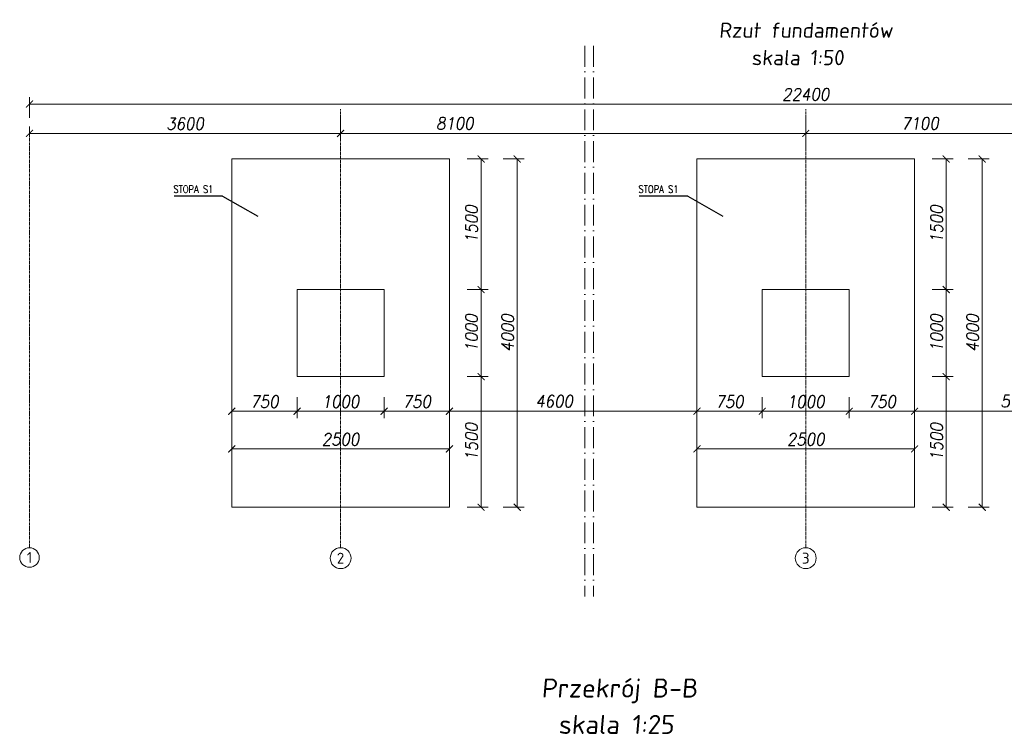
# Model space of a CAD drawing. Header units: millimetres. Extents: x 1495 to 2068, y -230 to 151.
# Tile 4 of 9: x 1495 to 1721, y -13 to 151. Entities that reach past the tile are written whole.
import ezdxf

# ---------------------------------------------------------------- set-up
doc = ezdxf.new("R2010")
doc.units = ezdxf.units.MM
doc.header["$PDMODE"] = 65
doc.linetypes.add('ACAD_ISO10W100', pattern=[18, 12, -3, 0, -3])
doc.linetypes.add('CENTER', pattern=[50.8, 31.75, -6.35, 6.35, -6.35])
doc.layers.add('BK_0.50', color=3, linetype='Continuous', lineweight=50)
doc.layers.add('BK_Beton', color=2, linetype='Continuous', lineweight=15)
for name, color, linetype in [('TB_CIENKA', 5, 'Continuous'), ('xxOś B_rysunek_Widok ogólny_Dimension_', 7, 'Continuous'), ('xxOś B_rysunek_Widok ogólny_Representor_', 7, 'Continuous')]:
    doc.layers.add(name, color=color, linetype=linetype)
doc.styles.add('RBCS_opis', font='isocpeur.ttf', dxfattribs={"oblique": 5, "height": 3.5})
doc.styles.add('RBCS_opis1', font='isocpeur.ttf', dxfattribs={"oblique": 5, "height": 5})
doc.styles.add('ROMAND', font='romand.shx', dxfattribs={"width": 0.9, "oblique": 10})
doc.dimstyles.new('mosstowy 1-100', dxfattribs={"dimscale": 20, "dimtxt": 7, "dimasz": 4, "dimexe": 4, "dimexo": 4, "dimgap": 2, "dimtad": 1, "dimdec": 0, "dimtxsty": 'ROMAND', "dimblk": 'ARCHTICK', "dimcen": 4, "dimclrd": 4, "dimclre": 4, "dimclrt": 256, "dimadec": 0, "dimazin": 0, "dimtfac": 1, "dimtdec": 0, "dimtmove": 1, "dimatfit": 3, "dimfxl": 8, "dimfxlon": 1, "dimtfillclr": 256, "dimlwd": 9, "dimlwe": 9, "dimarcsym": 0})

# ---------------------------------------------------------------- blocks, each defined once
blk = doc.blocks.new('_ArchTick')
at = {"layer": 'BK_0.50', "color": 0, "const_width": 0.15}
blk.add_lwpolyline([(-0.5, -0.5), (0.5, 0.5)], dxfattribs=at)
blk = doc.blocks.new('*D36')
at = {"layer": 'BK_Beton', "color": 8, "lineweight": 9, "ltscale": 0.02, "transparency": 16777216}
for p, q in [((1496.8, 125.19), (1496.8, 126.79)), ((1568.3, 128.39), (1568.3, 123.59)), ((1496.8, 125.19), (1568.3, 125.19))]:
    blk.add_line(p, q, dxfattribs=at)
at = {"layer": 'Defpoints', "color": 0, "ltscale": 0.02, "transparency": 16777216}
for p in [(1568.3, 130.74), (1496.8, 125.19), (1568.3, 125.19)]:
    blk.add_point(p, dxfattribs=at)
at = {"layer": 'BK_Beton', "color": 8, "lineweight": 9, "ltscale": 0.02, "transparency": 16777216, "xscale": 1.600000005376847, "yscale": 1.600000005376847, "zscale": 1.600000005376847, "rotation": 180}
blk.add_blockref('_ArchTick', (1496.8, 125.19), dxfattribs=at)
at = {"layer": 'BK_Beton', "color": 8, "lineweight": 9, "ltscale": 0.02, "transparency": 16777216, "xscale": 1.600000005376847, "yscale": 1.600000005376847, "zscale": 1.600000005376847}
blk.add_blockref('_ArchTick', (1568.3, 125.19), dxfattribs=at)
at = {"layer": 'BK_Beton', "color": 1, "ltscale": 0.02, "transparency": 16777216, "insert": (1532.55, 127.39), "char_height": 2.8, "attachment_point": 5, "style": 'ROMAND'}
blk.add_mtext('3600', dxfattribs=at)
blk = doc.blocks.new('*D37')
at = {"layer": 'BK_Beton', "color": 8, "lineweight": 9, "ltscale": 0.02, "transparency": 16777216}
for p, q in [((1568.3, 128.39), (1568.3, 123.59)), ((1675.19, 121.99), (1675.19, 126.79)), ((1568.3, 125.19), (1675.19, 125.19))]:
    blk.add_line(p, q, dxfattribs=at)
at = {"layer": 'Defpoints', "color": 0, "ltscale": 0.02, "transparency": 16777216}
for p in [(1568.3, 130.74), (1675.19, 125.19), (1675.19, 119.31)]:
    blk.add_point(p, dxfattribs=at)
at = {"layer": 'BK_Beton', "color": 8, "lineweight": 9, "ltscale": 0.02, "transparency": 16777216, "xscale": 1.600000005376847, "yscale": 1.600000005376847, "zscale": 1.600000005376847, "rotation": 180}
blk.add_blockref('_ArchTick', (1568.3, 125.19), dxfattribs=at)
at = {"layer": 'BK_Beton', "color": 8, "lineweight": 9, "ltscale": 0.02, "transparency": 16777216, "xscale": 1.600000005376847, "yscale": 1.600000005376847, "zscale": 1.600000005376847}
blk.add_blockref('_ArchTick', (1675.19, 125.19), dxfattribs=at)
at = {"layer": 'BK_Beton', "color": 1, "ltscale": 0.02, "transparency": 16777216, "insert": (1594.56, 127.48), "char_height": 2.8, "attachment_point": 5, "style": 'ROMAND'}
blk.add_mtext('8100', dxfattribs=at)
blk = doc.blocks.new('*D38')
at = {"layer": 'BK_Beton', "color": 8, "lineweight": 9, "ltscale": 0.02, "transparency": 16777216}
for p, q in [((1496.8, 128.73), (1496.8, 133.53)), ((1853.58, 131.93), (1853.58, 133.53)), ((1496.8, 131.93), (1853.58, 131.93))]:
    blk.add_line(p, q, dxfattribs=at)
at = {"layer": 'Defpoints', "color": 0, "ltscale": 0.02, "transparency": 16777216}
for p in [(1853.58, 131.93), (1853.58, 130.74), (1496.8, 125.19)]:
    blk.add_point(p, dxfattribs=at)
at = {"layer": 'BK_Beton', "color": 8, "lineweight": 9, "ltscale": 0.02, "transparency": 16777216, "xscale": 1.600000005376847, "yscale": 1.600000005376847, "zscale": 1.600000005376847, "rotation": 180}
blk.add_blockref('_ArchTick', (1496.8, 131.93), dxfattribs=at)
at = {"layer": 'BK_Beton', "color": 8, "lineweight": 9, "ltscale": 0.02, "transparency": 16777216, "xscale": 1.600000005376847, "yscale": 1.600000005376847, "zscale": 1.600000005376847}
blk.add_blockref('_ArchTick', (1853.58, 131.93), dxfattribs=at)
at = {"layer": 'BK_Beton', "color": 1, "ltscale": 0.02, "transparency": 16777216, "insert": (1675.19, 134.13), "char_height": 2.8, "attachment_point": 5, "style": 'ROMAND'}
blk.add_mtext('22400', dxfattribs=at)
blk = doc.blocks.new('*D39')
at = {"layer": 'BK_Beton', "color": 8, "lineweight": 9, "ltscale": 0.02, "transparency": 16777216}
for p, q in [((1558.3, 64.56), (1558.3, 59.76)), ((1543.3, 58.16), (1543.3, 62.96)), ((1543.3, 61.36), (1558.3, 61.36))]:
    blk.add_line(p, q, dxfattribs=at)
at = {"layer": 'Defpoints', "color": 0, "ltscale": 0.02, "transparency": 16777216}
for p in [(1558.3, 69.31), (1558.3, 61.36), (1543.3, 39.31)]:
    blk.add_point(p, dxfattribs=at)
at = {"layer": 'BK_Beton', "color": 8, "lineweight": 9, "ltscale": 0.02, "transparency": 16777216, "xscale": 1.600000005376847, "yscale": 1.600000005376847, "zscale": 1.600000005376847, "rotation": 180}
blk.add_blockref('_ArchTick', (1543.3, 61.36), dxfattribs=at)
at = {"layer": 'BK_Beton', "color": 8, "lineweight": 9, "ltscale": 0.02, "transparency": 16777216, "xscale": 1.600000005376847, "yscale": 1.600000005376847, "zscale": 1.600000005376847}
blk.add_blockref('_ArchTick', (1558.3, 61.36), dxfattribs=at)
at = {"layer": 'BK_Beton', "color": 1, "ltscale": 0.02, "transparency": 16777216, "insert": (1550.8, 63.56), "char_height": 2.8, "attachment_point": 5, "style": 'ROMAND'}
blk.add_mtext('750', dxfattribs=at)
blk = doc.blocks.new('*D40')
at = {"layer": 'BK_Beton', "color": 8, "lineweight": 9, "ltscale": 0.02, "transparency": 16777216}
for p, q in [((1558.3, 64.56), (1558.3, 59.76)), ((1578.3, 64.56), (1578.3, 59.76)), ((1558.3, 61.36), (1578.3, 61.36))]:
    blk.add_line(p, q, dxfattribs=at)
at = {"layer": 'Defpoints', "color": 0, "ltscale": 0.02, "transparency": 16777216}
for p in [(1558.3, 69.31), (1578.3, 69.31), (1578.3, 61.36)]:
    blk.add_point(p, dxfattribs=at)
at = {"layer": 'BK_Beton', "color": 8, "lineweight": 9, "ltscale": 0.02, "transparency": 16777216, "xscale": 1.600000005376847, "yscale": 1.600000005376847, "zscale": 1.600000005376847, "rotation": 180}
blk.add_blockref('_ArchTick', (1558.3, 61.36), dxfattribs=at)
at = {"layer": 'BK_Beton', "color": 8, "lineweight": 9, "ltscale": 0.02, "transparency": 16777216, "xscale": 1.600000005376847, "yscale": 1.600000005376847, "zscale": 1.600000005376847}
blk.add_blockref('_ArchTick', (1578.3, 61.36), dxfattribs=at)
at = {"layer": 'BK_Beton', "color": 1, "ltscale": 0.02, "transparency": 16777216, "insert": (1568.3, 63.56), "char_height": 2.8, "attachment_point": 5, "style": 'ROMAND'}
blk.add_mtext('1000', dxfattribs=at)
blk = doc.blocks.new('*D41')
at = {"layer": 'BK_Beton', "color": 8, "lineweight": 9, "ltscale": 0.02, "transparency": 16777216}
for p, q in [((1578.3, 64.56), (1578.3, 59.76)), ((1578.3, 61.36), (1593.3, 61.36)), ((1593.3, 58.16), (1593.3, 62.96))]:
    blk.add_line(p, q, dxfattribs=at)
at = {"layer": 'Defpoints', "color": 0, "ltscale": 0.02, "transparency": 16777216}
for p in [(1578.3, 69.31), (1593.3, 61.36), (1593.3, 39.31)]:
    blk.add_point(p, dxfattribs=at)
at = {"layer": 'BK_Beton', "color": 8, "lineweight": 9, "ltscale": 0.02, "transparency": 16777216, "xscale": 1.600000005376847, "yscale": 1.600000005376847, "zscale": 1.600000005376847, "rotation": 180}
blk.add_blockref('_ArchTick', (1578.3, 61.36), dxfattribs=at)
at = {"layer": 'BK_Beton', "color": 8, "lineweight": 9, "ltscale": 0.02, "transparency": 16777216, "xscale": 1.600000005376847, "yscale": 1.600000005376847, "zscale": 1.600000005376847}
blk.add_blockref('_ArchTick', (1593.3, 61.36), dxfattribs=at)
at = {"layer": 'BK_Beton', "color": 1, "ltscale": 0.02, "transparency": 16777216, "insert": (1585.8, 63.56), "char_height": 2.8, "attachment_point": 5, "style": 'ROMAND'}
blk.add_mtext('750', dxfattribs=at)
blk = doc.blocks.new('*D42')
at = {"layer": 'BK_Beton', "color": 8, "lineweight": 9, "ltscale": 0.02, "transparency": 16777216}
for p, q in [((1593.3, 58.16), (1593.3, 62.96)), ((1593.3, 61.36), (1650.19, 61.36)), ((1650.19, 58.16), (1650.19, 62.96))]:
    blk.add_line(p, q, dxfattribs=at)
at = {"layer": 'Defpoints', "color": 0, "ltscale": 0.02, "transparency": 16777216}
for p in [(1650.19, 61.36), (1593.3, 39.31), (1650.19, 39.31)]:
    blk.add_point(p, dxfattribs=at)
at = {"layer": 'BK_Beton', "color": 8, "lineweight": 9, "ltscale": 0.02, "transparency": 16777216, "xscale": 1.600000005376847, "yscale": 1.600000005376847, "zscale": 1.600000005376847, "rotation": 180}
blk.add_blockref('_ArchTick', (1593.3, 61.36), dxfattribs=at)
at = {"layer": 'BK_Beton', "color": 8, "lineweight": 9, "ltscale": 0.02, "transparency": 16777216, "xscale": 1.600000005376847, "yscale": 1.600000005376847, "zscale": 1.600000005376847}
blk.add_blockref('_ArchTick', (1650.19, 61.36), dxfattribs=at)
at = {"layer": 'BK_Beton', "color": 1, "ltscale": 0.02, "transparency": 16777216, "insert": (1617.37, 63.66), "char_height": 2.8, "attachment_point": 5, "style": 'ROMAND'}
blk.add_mtext('4600', dxfattribs=at)
blk = doc.blocks.new('*D43')
at = {"layer": 'BK_Beton', "color": 8, "lineweight": 9, "ltscale": 0.02, "transparency": 16777216}
for p, q in [((1543.3, 49.51), (1543.3, 54.31)), ((1593.3, 49.51), (1593.3, 54.31)), ((1543.3, 52.71), (1593.3, 52.71))]:
    blk.add_line(p, q, dxfattribs=at)
at = {"layer": 'Defpoints', "color": 0, "ltscale": 0.02, "transparency": 16777216}
for p in [(1593.3, 52.71), (1543.3, 39.31), (1593.3, 39.31)]:
    blk.add_point(p, dxfattribs=at)
at = {"layer": 'BK_Beton', "color": 8, "lineweight": 9, "ltscale": 0.02, "transparency": 16777216, "xscale": 1.600000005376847, "yscale": 1.600000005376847, "zscale": 1.600000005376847, "rotation": 180}
blk.add_blockref('_ArchTick', (1543.3, 52.71), dxfattribs=at)
at = {"layer": 'BK_Beton', "color": 8, "lineweight": 9, "ltscale": 0.02, "transparency": 16777216, "xscale": 1.600000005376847, "yscale": 1.600000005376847, "zscale": 1.600000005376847}
blk.add_blockref('_ArchTick', (1593.3, 52.71), dxfattribs=at)
at = {"layer": 'BK_Beton', "color": 1, "ltscale": 0.02, "transparency": 16777216, "insert": (1568.3, 54.91), "char_height": 2.8, "attachment_point": 5, "style": 'ROMAND'}
blk.add_mtext('2500', dxfattribs=at)
blk = doc.blocks.new('*D44')
at = {"layer": 'BK_Beton', "color": 8, "lineweight": 9, "ltscale": 0.02, "transparency": 16777216}
for p, q in [((1597.38, 119.31), (1602.18, 119.31)), ((1600.58, 119.31), (1600.58, 89.31)), ((1597.38, 89.31), (1602.18, 89.31))]:
    blk.add_line(p, q, dxfattribs=at)
at = {"layer": 'Defpoints', "color": 0, "ltscale": 0.02, "transparency": 16777216}
for p in [(1593.3, 119.31), (1578.3, 89.31), (1600.58, 89.31)]:
    blk.add_point(p, dxfattribs=at)
at = {"layer": 'BK_Beton', "color": 8, "lineweight": 9, "ltscale": 0.02, "transparency": 16777216, "xscale": 1.600000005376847, "yscale": 1.600000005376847, "zscale": 1.600000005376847}
for p, rotation in [((1600.58, 119.31), 90), ((1600.58, 89.31), 270)]:
    blk.add_blockref('_ArchTick', p, dxfattribs=dict(at, rotation=rotation))
at = {"layer": 'BK_Beton', "color": 1, "ltscale": 0.02, "transparency": 16777216, "insert": (1598.38, 104.31), "char_height": 2.8, "attachment_point": 5, "rotation": 90, "style": 'ROMAND'}
blk.add_mtext('1500', dxfattribs=at)
blk = doc.blocks.new('*D45')
at = {"layer": 'BK_Beton', "color": 8, "lineweight": 9, "ltscale": 0.02, "transparency": 16777216}
for p, q in [((1597.38, 89.31), (1602.18, 89.31)), ((1600.58, 89.31), (1600.58, 69.31)), ((1597.38, 69.31), (1602.18, 69.31))]:
    blk.add_line(p, q, dxfattribs=at)
at = {"layer": 'Defpoints', "color": 0, "ltscale": 0.02, "transparency": 16777216}
for p in [(1578.3, 89.31), (1578.3, 69.31), (1600.58, 69.31)]:
    blk.add_point(p, dxfattribs=at)
at = {"layer": 'BK_Beton', "color": 8, "lineweight": 9, "ltscale": 0.02, "transparency": 16777216, "xscale": 1.600000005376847, "yscale": 1.600000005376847, "zscale": 1.600000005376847}
for p, rotation in [((1600.58, 89.31), 90), ((1600.58, 69.31), 270)]:
    blk.add_blockref('_ArchTick', p, dxfattribs=dict(at, rotation=rotation))
at = {"layer": 'BK_Beton', "color": 1, "ltscale": 0.02, "transparency": 16777216, "insert": (1598.38, 79.31), "char_height": 2.8, "attachment_point": 5, "rotation": 90, "style": 'ROMAND'}
blk.add_mtext('1000', dxfattribs=at)
blk = doc.blocks.new('*D46')
at = {"layer": 'BK_Beton', "color": 8, "lineweight": 9, "ltscale": 0.02, "transparency": 16777216}
for p, q in [((1597.38, 69.31), (1602.18, 69.31)), ((1600.58, 69.31), (1600.58, 39.31)), ((1597.38, 39.31), (1602.18, 39.31))]:
    blk.add_line(p, q, dxfattribs=at)
at = {"layer": 'Defpoints', "color": 0, "ltscale": 0.02, "transparency": 16777216}
for p in [(1578.3, 69.31), (1593.3, 39.31), (1600.58, 39.31)]:
    blk.add_point(p, dxfattribs=at)
at = {"layer": 'BK_Beton', "color": 8, "lineweight": 9, "ltscale": 0.02, "transparency": 16777216, "xscale": 1.600000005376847, "yscale": 1.600000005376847, "zscale": 1.600000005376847}
for p, rotation in [((1600.58, 69.31), 90), ((1600.58, 39.31), 270)]:
    blk.add_blockref('_ArchTick', p, dxfattribs=dict(at, rotation=rotation))
at = {"layer": 'BK_Beton', "color": 1, "ltscale": 0.02, "transparency": 16777216, "insert": (1598.38, 54.31), "char_height": 2.8, "attachment_point": 5, "rotation": 90, "style": 'ROMAND'}
blk.add_mtext('1500', dxfattribs=at)
blk = doc.blocks.new('*D47')
at = {"layer": 'BK_Beton', "color": 8, "lineweight": 9, "ltscale": 0.02, "transparency": 16777216}
for p, q in [((1605.67, 119.31), (1610.47, 119.31)), ((1608.87, 119.31), (1608.87, 39.31)), ((1605.67, 39.31), (1610.47, 39.31))]:
    blk.add_line(p, q, dxfattribs=at)
at = {"layer": 'Defpoints', "color": 0, "ltscale": 0.02, "transparency": 16777216}
for p in [(1593.3, 119.31), (1593.3, 39.31), (1608.87, 39.31)]:
    blk.add_point(p, dxfattribs=at)
at = {"layer": 'BK_Beton', "color": 8, "lineweight": 9, "ltscale": 0.02, "transparency": 16777216, "xscale": 1.600000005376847, "yscale": 1.600000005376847, "zscale": 1.600000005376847}
for p, rotation in [((1608.87, 119.31), 90), ((1608.87, 39.31), 270)]:
    blk.add_blockref('_ArchTick', p, dxfattribs=dict(at, rotation=rotation))
at = {"layer": 'BK_Beton', "color": 1, "ltscale": 0.02, "transparency": 16777216, "insert": (1606.67, 79.31), "char_height": 2.8, "attachment_point": 5, "rotation": 90, "style": 'ROMAND'}
blk.add_mtext('4000', dxfattribs=at)
blk = doc.blocks.new('*D48')
at = {"layer": 'BK_Beton', "color": 8, "lineweight": 9, "ltscale": 0.02, "transparency": 16777216}
for p, q in [((1665.19, 64.56), (1665.19, 59.76)), ((1650.19, 58.16), (1650.19, 62.96)), ((1650.19, 61.36), (1665.19, 61.36))]:
    blk.add_line(p, q, dxfattribs=at)
at = {"layer": 'Defpoints', "color": 0, "ltscale": 0.02, "transparency": 16777216}
for p in [(1665.19, 69.31), (1665.19, 61.36), (1650.19, 39.31)]:
    blk.add_point(p, dxfattribs=at)
at = {"layer": 'BK_Beton', "color": 8, "lineweight": 9, "ltscale": 0.02, "transparency": 16777216, "xscale": 1.600000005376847, "yscale": 1.600000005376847, "zscale": 1.600000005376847, "rotation": 180}
blk.add_blockref('_ArchTick', (1650.19, 61.36), dxfattribs=at)
at = {"layer": 'BK_Beton', "color": 8, "lineweight": 9, "ltscale": 0.02, "transparency": 16777216, "xscale": 1.600000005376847, "yscale": 1.600000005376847, "zscale": 1.600000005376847}
blk.add_blockref('_ArchTick', (1665.19, 61.36), dxfattribs=at)
at = {"layer": 'BK_Beton', "color": 1, "ltscale": 0.02, "transparency": 16777216, "insert": (1657.69, 63.56), "char_height": 2.8, "attachment_point": 5, "style": 'ROMAND'}
blk.add_mtext('750', dxfattribs=at)
blk = doc.blocks.new('*D49')
at = {"layer": 'BK_Beton', "color": 8, "lineweight": 9, "ltscale": 0.02, "transparency": 16777216}
for p, q in [((1665.19, 64.56), (1665.19, 59.76)), ((1685.19, 64.56), (1685.19, 59.76)), ((1665.19, 61.36), (1685.19, 61.36))]:
    blk.add_line(p, q, dxfattribs=at)
at = {"layer": 'Defpoints', "color": 0, "ltscale": 0.02, "transparency": 16777216}
for p in [(1665.19, 69.31), (1685.19, 69.31), (1685.19, 61.36)]:
    blk.add_point(p, dxfattribs=at)
at = {"layer": 'BK_Beton', "color": 8, "lineweight": 9, "ltscale": 0.02, "transparency": 16777216, "xscale": 1.600000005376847, "yscale": 1.600000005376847, "zscale": 1.600000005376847, "rotation": 180}
blk.add_blockref('_ArchTick', (1665.19, 61.36), dxfattribs=at)
at = {"layer": 'BK_Beton', "color": 8, "lineweight": 9, "ltscale": 0.02, "transparency": 16777216, "xscale": 1.600000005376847, "yscale": 1.600000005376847, "zscale": 1.600000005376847}
blk.add_blockref('_ArchTick', (1685.19, 61.36), dxfattribs=at)
at = {"layer": 'BK_Beton', "color": 1, "ltscale": 0.02, "transparency": 16777216, "insert": (1675.19, 63.56), "char_height": 2.8, "attachment_point": 5, "style": 'ROMAND'}
blk.add_mtext('1000', dxfattribs=at)
blk = doc.blocks.new('*D50')
at = {"layer": 'BK_Beton', "color": 8, "lineweight": 9, "ltscale": 0.02, "transparency": 16777216}
for p, q in [((1685.19, 64.56), (1685.19, 59.76)), ((1685.19, 61.36), (1700.19, 61.36)), ((1700.19, 58.16), (1700.19, 62.96))]:
    blk.add_line(p, q, dxfattribs=at)
at = {"layer": 'Defpoints', "color": 0, "ltscale": 0.02, "transparency": 16777216}
for p in [(1685.19, 69.31), (1700.19, 61.36), (1700.19, 39.31)]:
    blk.add_point(p, dxfattribs=at)
at = {"layer": 'BK_Beton', "color": 8, "lineweight": 9, "ltscale": 0.02, "transparency": 16777216, "xscale": 1.600000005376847, "yscale": 1.600000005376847, "zscale": 1.600000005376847, "rotation": 180}
blk.add_blockref('_ArchTick', (1685.19, 61.36), dxfattribs=at)
at = {"layer": 'BK_Beton', "color": 8, "lineweight": 9, "ltscale": 0.02, "transparency": 16777216, "xscale": 1.600000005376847, "yscale": 1.600000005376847, "zscale": 1.600000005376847}
blk.add_blockref('_ArchTick', (1700.19, 61.36), dxfattribs=at)
at = {"layer": 'BK_Beton', "color": 1, "ltscale": 0.02, "transparency": 16777216, "insert": (1692.69, 63.56), "char_height": 2.8, "attachment_point": 5, "style": 'ROMAND'}
blk.add_mtext('750', dxfattribs=at)
blk = doc.blocks.new('*D51')
at = {"layer": 'BK_Beton', "color": 8, "lineweight": 9, "ltscale": 0.02, "transparency": 16777216}
for p, q in [((1650.19, 49.51), (1650.19, 54.31)), ((1700.19, 49.51), (1700.19, 54.31)), ((1650.19, 52.71), (1700.19, 52.71))]:
    blk.add_line(p, q, dxfattribs=at)
at = {"layer": 'Defpoints', "color": 0, "ltscale": 0.02, "transparency": 16777216}
for p in [(1700.19, 52.71), (1650.19, 39.31), (1700.19, 39.31)]:
    blk.add_point(p, dxfattribs=at)
at = {"layer": 'BK_Beton', "color": 8, "lineweight": 9, "ltscale": 0.02, "transparency": 16777216, "xscale": 1.600000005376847, "yscale": 1.600000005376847, "zscale": 1.600000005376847, "rotation": 180}
blk.add_blockref('_ArchTick', (1650.19, 52.71), dxfattribs=at)
at = {"layer": 'BK_Beton', "color": 8, "lineweight": 9, "ltscale": 0.02, "transparency": 16777216, "xscale": 1.600000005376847, "yscale": 1.600000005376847, "zscale": 1.600000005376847}
blk.add_blockref('_ArchTick', (1700.19, 52.71), dxfattribs=at)
at = {"layer": 'BK_Beton', "color": 1, "ltscale": 0.02, "transparency": 16777216, "insert": (1675.19, 54.91), "char_height": 2.8, "attachment_point": 5, "style": 'ROMAND'}
blk.add_mtext('2500', dxfattribs=at)
blk = doc.blocks.new('*D52')
at = {"layer": 'BK_Beton', "color": 8, "lineweight": 9, "ltscale": 0.02, "transparency": 16777216}
for p, q in [((1704.27, 119.31), (1709.07, 119.31)), ((1707.47, 119.31), (1707.47, 89.31)), ((1704.27, 89.31), (1709.07, 89.31))]:
    blk.add_line(p, q, dxfattribs=at)
at = {"layer": 'Defpoints', "color": 0, "ltscale": 0.02, "transparency": 16777216}
for p in [(1700.19, 119.31), (1685.19, 89.31), (1707.47, 89.31)]:
    blk.add_point(p, dxfattribs=at)
at = {"layer": 'BK_Beton', "color": 8, "lineweight": 9, "ltscale": 0.02, "transparency": 16777216, "xscale": 1.600000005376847, "yscale": 1.600000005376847, "zscale": 1.600000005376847}
for p, rotation in [((1707.47, 119.31), 90), ((1707.47, 89.31), 270)]:
    blk.add_blockref('_ArchTick', p, dxfattribs=dict(at, rotation=rotation))
at = {"layer": 'BK_Beton', "color": 1, "ltscale": 0.02, "transparency": 16777216, "insert": (1705.27, 104.31), "char_height": 2.8, "attachment_point": 5, "rotation": 90, "style": 'ROMAND'}
blk.add_mtext('1500', dxfattribs=at)
blk = doc.blocks.new('*D53')
at = {"layer": 'BK_Beton', "color": 8, "lineweight": 9, "ltscale": 0.02, "transparency": 16777216}
for p, q in [((1704.27, 89.31), (1709.07, 89.31)), ((1707.47, 89.31), (1707.47, 69.31)), ((1704.27, 69.31), (1709.07, 69.31))]:
    blk.add_line(p, q, dxfattribs=at)
at = {"layer": 'Defpoints', "color": 0, "ltscale": 0.02, "transparency": 16777216}
for p in [(1685.19, 89.31), (1685.19, 69.31), (1707.47, 69.31)]:
    blk.add_point(p, dxfattribs=at)
at = {"layer": 'BK_Beton', "color": 8, "lineweight": 9, "ltscale": 0.02, "transparency": 16777216, "xscale": 1.600000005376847, "yscale": 1.600000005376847, "zscale": 1.600000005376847}
for p, rotation in [((1707.47, 89.31), 90), ((1707.47, 69.31), 270)]:
    blk.add_blockref('_ArchTick', p, dxfattribs=dict(at, rotation=rotation))
at = {"layer": 'BK_Beton', "color": 1, "ltscale": 0.02, "transparency": 16777216, "insert": (1705.27, 79.31), "char_height": 2.8, "attachment_point": 5, "rotation": 90, "style": 'ROMAND'}
blk.add_mtext('1000', dxfattribs=at)
blk = doc.blocks.new('*D54')
at = {"layer": 'BK_Beton', "color": 8, "lineweight": 9, "ltscale": 0.02, "transparency": 16777216}
for p, q in [((1704.27, 69.31), (1709.07, 69.31)), ((1707.47, 69.31), (1707.47, 39.31)), ((1704.27, 39.31), (1709.07, 39.31))]:
    blk.add_line(p, q, dxfattribs=at)
at = {"layer": 'Defpoints', "color": 0, "ltscale": 0.02, "transparency": 16777216}
for p in [(1685.19, 69.31), (1700.19, 39.31), (1707.47, 39.31)]:
    blk.add_point(p, dxfattribs=at)
at = {"layer": 'BK_Beton', "color": 8, "lineweight": 9, "ltscale": 0.02, "transparency": 16777216, "xscale": 1.600000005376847, "yscale": 1.600000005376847, "zscale": 1.600000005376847}
for p, rotation in [((1707.47, 69.31), 90), ((1707.47, 39.31), 270)]:
    blk.add_blockref('_ArchTick', p, dxfattribs=dict(at, rotation=rotation))
at = {"layer": 'BK_Beton', "color": 1, "ltscale": 0.02, "transparency": 16777216, "insert": (1705.27, 54.31), "char_height": 2.8, "attachment_point": 5, "rotation": 90, "style": 'ROMAND'}
blk.add_mtext('1500', dxfattribs=at)
blk = doc.blocks.new('*D55')
at = {"layer": 'BK_Beton', "color": 8, "lineweight": 9, "ltscale": 0.02, "transparency": 16777216}
for p, q in [((1712.55, 119.31), (1717.35, 119.31)), ((1715.75, 119.31), (1715.75, 39.31)), ((1712.55, 39.31), (1717.35, 39.31))]:
    blk.add_line(p, q, dxfattribs=at)
at = {"layer": 'Defpoints', "color": 0, "ltscale": 0.02, "transparency": 16777216}
for p in [(1700.19, 119.31), (1700.19, 39.31), (1715.75, 39.31)]:
    blk.add_point(p, dxfattribs=at)
at = {"layer": 'BK_Beton', "color": 8, "lineweight": 9, "ltscale": 0.02, "transparency": 16777216, "xscale": 1.600000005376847, "yscale": 1.600000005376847, "zscale": 1.600000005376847}
for p, rotation in [((1715.75, 119.31), 90), ((1715.75, 39.31), 270)]:
    blk.add_blockref('_ArchTick', p, dxfattribs=dict(at, rotation=rotation))
at = {"layer": 'BK_Beton', "color": 1, "ltscale": 0.02, "transparency": 16777216, "insert": (1713.55, 79.31), "char_height": 2.8, "attachment_point": 5, "rotation": 90, "style": 'ROMAND'}
blk.add_mtext('4000', dxfattribs=at)
blk = doc.blocks.new('*D56')
at = {"layer": 'BK_Beton', "color": 8, "lineweight": 9, "ltscale": 0.02, "transparency": 16777216}
for p, q in [((1675.19, 128.39), (1675.19, 123.59)), ((1782.08, 121.99), (1782.08, 126.79)), ((1675.19, 125.19), (1782.08, 125.19))]:
    blk.add_line(p, q, dxfattribs=at)
at = {"layer": 'Defpoints', "color": 0, "ltscale": 0.02, "transparency": 16777216}
for p in [(1675.19, 130.74), (1782.08, 125.19), (1782.08, 119.31)]:
    blk.add_point(p, dxfattribs=at)
at = {"layer": 'BK_Beton', "color": 8, "lineweight": 9, "ltscale": 0.02, "transparency": 16777216, "xscale": 1.600000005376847, "yscale": 1.600000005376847, "zscale": 1.600000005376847, "rotation": 180}
blk.add_blockref('_ArchTick', (1675.19, 125.19), dxfattribs=at)
at = {"layer": 'BK_Beton', "color": 8, "lineweight": 9, "ltscale": 0.02, "transparency": 16777216, "xscale": 1.600000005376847, "yscale": 1.600000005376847, "zscale": 1.600000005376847}
blk.add_blockref('_ArchTick', (1782.08, 125.19), dxfattribs=at)
at = {"layer": 'BK_Beton', "color": 1, "ltscale": 0.02, "transparency": 16777216, "insert": (1701.45, 127.48), "char_height": 2.8, "attachment_point": 5, "style": 'ROMAND'}
blk.add_mtext('7100', dxfattribs=at)
blk = doc.blocks.new('*D57')
at = {"layer": 'BK_Beton', "color": 8, "lineweight": 9, "ltscale": 0.02, "transparency": 16777216}
for p, q in [((1700.19, 58.16), (1700.19, 62.96)), ((1700.19, 61.36), (1757.08, 61.36)), ((1757.08, 58.16), (1757.08, 62.96))]:
    blk.add_line(p, q, dxfattribs=at)
at = {"layer": 'Defpoints', "color": 0, "ltscale": 0.02, "transparency": 16777216}
for p in [(1757.08, 61.36), (1700.19, 39.31), (1757.08, 39.31)]:
    blk.add_point(p, dxfattribs=at)
at = {"layer": 'BK_Beton', "color": 8, "lineweight": 9, "ltscale": 0.02, "transparency": 16777216, "xscale": 1.600000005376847, "yscale": 1.600000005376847, "zscale": 1.600000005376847, "rotation": 180}
blk.add_blockref('_ArchTick', (1700.19, 61.36), dxfattribs=at)
at = {"layer": 'BK_Beton', "color": 8, "lineweight": 9, "ltscale": 0.02, "transparency": 16777216, "xscale": 1.600000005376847, "yscale": 1.600000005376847, "zscale": 1.600000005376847}
blk.add_blockref('_ArchTick', (1757.08, 61.36), dxfattribs=at)
at = {"layer": 'BK_Beton', "color": 1, "ltscale": 0.02, "transparency": 16777216, "insert": (1724.25, 63.66), "char_height": 2.8, "attachment_point": 5, "style": 'ROMAND'}
blk.add_mtext('5600', dxfattribs=at)

msp = doc.modelspace()

# ---------------------------------------------------------------- linework, layer by layer
at = {"layer": 'BK_Beton', "linetype": 'ACAD_ISO10W100', "ltscale": 0.4}
for p, q in [((1624.423, 145.314), (1624.423, 18.817)), ((1626.423, 145.314), (1626.423, 18.817))]:
    msp.add_line(p, q, dxfattribs=at)
at = {"layer": 'BK_Beton', "ltscale": 0.02}
for points in [[(1543.303, 119.309), (1593.303, 119.309), (1593.303, 39.309), (1543.303, 39.309)], [(1650.191, 119.309), (1700.191, 119.309), (1700.191, 39.309), (1650.191, 39.309)], [(1558.303, 89.309), (1578.303, 89.309), (1578.303, 69.309), (1558.303, 69.309)], [(1665.191, 89.309), (1685.191, 89.309), (1685.191, 69.309), (1665.191, 69.309)]]:
    msp.add_lwpolyline(points, close=True, dxfattribs=at)
at = {"layer": 'TB_CIENKA', "color": 2, "ltscale": 0.02}
for p, q in [((1541.192, 110.753), (1530.038, 110.753)), ((1541.192, 110.753), (1549.277, 106.166)), ((1648.079, 110.753), (1636.926, 110.753)), ((1648.079, 110.753), (1656.164, 106.166))]:
    msp.add_line(p, q, dxfattribs=at)
at = {"layer": 'xxOś B_rysunek_Widok ogólny_Representor_', "color": 3, "linetype": 'CENTER', "lineweight": 0, "ltscale": 0.02}
for p, q in [((1568.303, 30.009), (1568.303, 130.744)), ((1568.303, 30.009), (1568.303, 130.744)), ((1675.191, 30.009), (1675.191, 130.744)), ((1675.191, 30.009), (1675.191, 130.744)), ((1496.803, 30.009), (1496.803, 125.942)), ((1496.803, 30.009), (1496.803, 125.942))]:
    msp.add_line(p, q, dxfattribs=at)
at = {"layer": 'xxOś B_rysunek_Widok ogólny_Representor_', "color": 3, "lineweight": 0, "ltscale": 0.02}
for centre, radius in [((1496.803, 27.755), 2.253), ((1496.803, 27.755), 2.253), ((1568.303, 27.608), 2.401), ((1568.303, 27.608), 2.401), ((1675.191, 27.608), 2.401), ((1675.191, 27.608), 2.401)]:
    msp.add_circle(centre, radius, dxfattribs=at)

# ---------------------------------------------------------------- texts
at = {"layer": 'BK_Beton', "ltscale": 0.02, "style": 'ROMAND', "width": 0.8}
for p in [(1529.873, 111.501), (1636.761, 111.501)]:
    msp.add_text('STOPA S1', height=1.75, dxfattribs=at).set_placement(p)
at = {"layer": 'xxOś B_rysunek_Widok ogólny_Dimension_', "color": 1, "ltscale": 0.02, "style": 'RBCS_opis', "oblique": 5}
for s, p in [('Rzut fundamentów', (1655.249, 147.146)), ('skala 1:50', (1662.699, 140.849))]:
    msp.add_text(s, height=3.5, dxfattribs=at).set_placement(p)
at = {"layer": 'xxOś B_rysunek_Widok ogólny_Dimension_', "color": 1, "ltscale": 0.05, "style": 'RBCS_opis', "oblique": 5}
for s, p in [('Przekrój B-B', (1614.444, -4.414)), ('skala 1:25', (1618.327, -12.781))]:
    msp.add_text(s, height=4.375, dxfattribs=at).set_placement(p)
at = {"layer": 'xxOś B_rysunek_Widok ogólny_Representor_', "color": 3, "ltscale": 0.02, "style": 'RBCS_opis1'}
for s, p in [('1', (1496.178, 26.505)), ('1', (1496.178, 26.505)), ('2', (1567.428, 26.358)), ('2', (1567.428, 26.358)), ('3', (1674.316, 26.358))]:
    msp.add_text(s, height=2.5, dxfattribs=at).set_placement(p)

# ---------------------------------------------------------------- dimensions: what is measured, and where the dimension line sits
at = {"layer": 'BK_Beton', "color": 1, "ltscale": 0.02}
for base, p1, p2, text, picture, middle in [((1853.578, 131.928), (1496.803, 125.19), (1853.578, 130.744), '22400', '*D38', (1675.191, 131.928)), ((1675.191, 125.19), (1568.303, 130.744), (1675.191, 119.309), '8100', '*D37', (1594.559, 125.284)), ((1782.078, 125.19), (1675.191, 130.744), (1782.078, 119.309), '7100', '*D56', (1701.446, 125.284)), ((1650.191, 61.355), (1593.303, 39.309), (1650.191, 39.309), '4600', '*D42', (1617.365, 61.461)), ((1757.078, 61.355), (1700.191, 39.309), (1757.078, 39.309), '5600', '*D57', (1724.252, 61.461))]:
    dim = msp.add_linear_dim(base=base, p1=p1, p2=p2, text=text, dimstyle='mosstowy 1-100', override={"dimscale": 0.4, "dimlfac": 50, "dimclrd": 8, "dimclre": 8, "dimclrt": 1}, dxfattribs=at)
    dim.commit()
    dim.dimension.update_dxf_attribs({"geometry": picture, "text_midpoint": middle, "dimtype": 160})
dim = msp.add_linear_dim(base=(1568.303, 125.19), p1=(1496.803, 125.19), p2=(1568.303, 130.744), text='3600', dimstyle='mosstowy 1-100', override={"dimscale": 0.4, "dimlfac": 50, "dimclrd": 8, "dimclre": 8, "dimclrt": 1}, dxfattribs=at)
dim.commit()
dim.dimension.update_dxf_attribs({"geometry": '*D36', "text_midpoint": (1532.553, 127.39)})
for base, p1, p2, picture, middle in [((1600.58, 89.309), (1593.303, 119.309), (1578.303, 89.309), '*D44', (1598.38, 104.309)), ((1608.866, 39.309), (1593.303, 119.309), (1593.303, 39.309), '*D47', (1606.666, 79.309)), ((1707.467, 89.309), (1700.191, 119.309), (1685.191, 89.309), '*D52', (1705.267, 104.309)), ((1715.753, 39.309), (1700.191, 119.309), (1700.191, 39.309), '*D55', (1713.553, 79.309)), ((1600.58, 69.309), (1578.303, 89.309), (1578.303, 69.309), '*D45', (1598.38, 79.309)), ((1707.467, 69.309), (1685.191, 89.309), (1685.191, 69.309), '*D53', (1705.267, 79.309)), ((1600.58, 39.309), (1578.303, 69.309), (1593.303, 39.309), '*D46', (1598.38, 54.309)), ((1707.467, 39.309), (1685.191, 69.309), (1700.191, 39.309), '*D54', (1705.267, 54.309))]:
    dim = msp.add_linear_dim(base=base, p1=p1, p2=p2, angle=90, dimstyle='mosstowy 1-100', override={"dimscale": 0.4, "dimlfac": 50, "dimclrd": 8, "dimclre": 8, "dimclrt": 1}, dxfattribs=at)
    dim.commit()
    dim.dimension.update_dxf_attribs({"geometry": picture, "text_midpoint": middle})
for base, p1, p2, picture, middle in [((1558.303, 61.355), (1543.303, 39.309), (1558.303, 69.309), '*D39', (1550.803, 63.555)), ((1578.303, 61.355), (1558.303, 69.309), (1578.303, 69.309), '*D40', (1568.303, 63.555)), ((1593.303, 61.355), (1578.303, 69.309), (1593.303, 39.309), '*D41', (1585.803, 63.555)), ((1665.191, 61.355), (1650.191, 39.309), (1665.191, 69.309), '*D48', (1657.691, 63.555)), ((1685.191, 61.355), (1665.191, 69.309), (1685.191, 69.309), '*D49', (1675.191, 63.555)), ((1700.191, 61.355), (1685.191, 69.309), (1700.191, 39.309), '*D50', (1692.691, 63.555)), ((1593.303, 52.714), (1543.303, 39.309), (1593.303, 39.309), '*D43', (1568.303, 54.914)), ((1700.191, 52.714), (1650.191, 39.309), (1700.191, 39.309), '*D51', (1675.191, 54.914))]:
    dim = msp.add_linear_dim(base=base, p1=p1, p2=p2, dimstyle='mosstowy 1-100', override={"dimscale": 0.4, "dimlfac": 50, "dimclrd": 8, "dimclre": 8, "dimclrt": 1}, dxfattribs=at)
    dim.commit()
    dim.dimension.update_dxf_attribs({"geometry": picture, "text_midpoint": middle})

doc.saveas('drawing.dxf')
